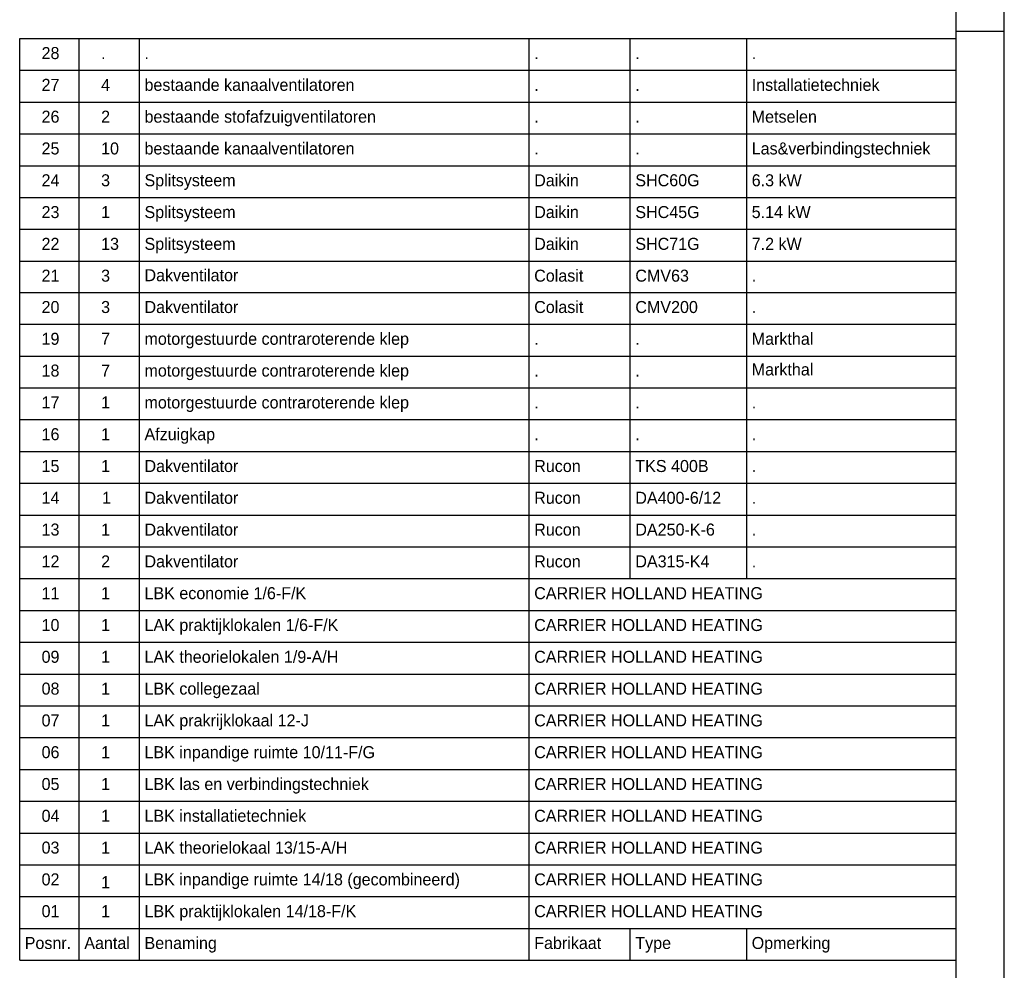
# Model space of a CAD drawing. Extents: x -490 to 1189, y 0 to 841.
# Tile 25 of 28: x 984 to 1189, y 102 to 300. Entities that reach past the tile are written whole.
import ezdxf

# ---------------------------------------------------------------- set-up
doc = ezdxf.new("R2010")
doc.units = 0
doc.linetypes.add('2322107', pattern=[2000, 1000, 1000])
for name, color, linetype in [('00KAD070', 5, 'CONTINUOUS'), ('WL$1----', 3, 'CONTINUOUS'), ('WM561---', 1, 'CONTINUOUS')]:
    doc.layers.add(name, color=color, linetype=linetype)
doc.styles.add('BURO-025', font='BUROFONT.shx', dxfattribs={"height": 2.5})

msp = doc.modelspace()

# ---------------------------------------------------------------- linework, layer by layer
at = {"layer": '00KAD070', "linetype": 'CONTINUOUS'}
msp.add_line((1179, 10), (1179, 831), dxfattribs=at)
at = {"layer": 'WL$1----', "color": 3}
for p, q in [((1189, 0), (1189, 841)), ((1179, 297.36), (1189, 297.36))]:
    msp.add_line(p, q, dxfattribs=at)
at = {"layer": 'WM561---', "linetype": '2322107'}
for p, q in [((984.25, 295.82), (1179, 295.82)), ((984.25, 289.2), (984.25, 295.82)), ((996.64, 289.2), (996.64, 295.82)), ((1009.16, 289.2), (1009.16, 295.82)), ((1090.2, 289.2), (1090.2, 295.82)), ((1111.22, 289.2), (1111.22, 295.82)), ((1135.43, 289.2), (1135.43, 295.82)), ((984.25, 289.2), (1179, 289.2)), ((984.25, 282.59), (984.25, 289.2)), ((996.64, 282.59), (996.64, 289.2)), ((1009.16, 282.59), (1009.16, 289.2)), ((1090.2, 282.59), (1090.2, 289.2)), ((1111.22, 282.59), (1111.22, 289.2)), ((1135.43, 282.59), (1135.43, 289.2)), ((984.25, 282.59), (1179, 282.59)), ((984.25, 275.98), (984.25, 282.59)), ((996.64, 275.98), (996.64, 282.59)), ((1009.16, 275.98), (1009.16, 282.59)), ((1090.2, 275.98), (1090.2, 282.59)), ((1111.22, 275.98), (1111.22, 282.59)), ((1135.43, 275.98), (1135.43, 282.59)), ((984.25, 275.98), (1179, 275.98)), ((984.25, 269.36), (984.25, 275.98)), ((996.64, 269.36), (996.64, 275.98)), ((1009.16, 269.36), (1009.16, 275.98)), ((1090.2, 269.36), (1090.2, 275.98)), ((1111.22, 269.36), (1111.22, 275.98)), ((1135.43, 269.36), (1135.43, 275.98)), ((984.25, 269.36), (1179, 269.36)), ((984.25, 262.75), (984.25, 269.36)), ((996.64, 262.75), (996.64, 269.36)), ((1009.16, 262.75), (1009.16, 269.36)), ((1090.2, 262.75), (1090.2, 269.36)), ((1111.22, 262.75), (1111.22, 269.36)), ((1135.43, 262.75), (1135.43, 269.36)), ((984.25, 256.13), (984.25, 262.75)), ((984.25, 262.75), (1179, 262.75)), ((996.64, 256.13), (996.64, 262.75)), ((1009.16, 256.13), (1009.16, 262.75)), ((1090.2, 256.13), (1090.2, 262.75)), ((1111.22, 256.13), (1111.22, 262.75)), ((1135.43, 256.13), (1135.43, 262.75)), ((984.25, 256.13), (1179, 256.13)), ((984.25, 241.76), (984.25, 256.13)), ((996.64, 249.52), (996.64, 256.13)), ((1009.16, 249.52), (1009.16, 256.13)), ((1090.2, 249.52), (1090.2, 256.13)), ((1111.22, 249.52), (1111.22, 256.13)), ((1135.43, 249.52), (1135.43, 256.13)), ((1090.2, 236.39), (1090.2, 251.89)), ((996.64, 236.39), (996.64, 249.9)), ((1111.22, 236.39), (1111.22, 250.45)), ((1135.43, 236.39), (1135.43, 250.88)), ((984.25, 249.52), (1179, 249.52)), ((1009.16, 236.39), (1009.16, 249.75)), ((984.25, 243), (1179, 243)), ((984.25, 236.39), (984.25, 243)), ((984.25, 236.39), (1179, 236.39)), ((984.25, 229.77), (984.25, 236.39)), ((996.64, 229.77), (996.64, 236.39)), ((1009.16, 229.77), (1009.16, 236.39)), ((1090.2, 229.77), (1090.2, 236.39)), ((1111.22, 229.77), (1111.22, 236.39)), ((1135.43, 229.77), (1135.43, 236.39)), ((984.25, 229.77), (1179, 229.77)), ((984.25, 223.16), (984.25, 229.77)), ((996.64, 223.16), (996.64, 229.77)), ((1009.16, 223.16), (1009.16, 229.77)), ((1090.2, 223.16), (1090.2, 229.77)), ((1111.22, 223.16), (1111.22, 229.77)), ((1135.43, 223.16), (1135.43, 229.77)), ((984.25, 223.16), (1179, 223.16)), ((984.25, 216.55), (984.25, 223.16)), ((996.64, 216.55), (996.64, 223.16)), ((1009.16, 216.55), (1009.16, 223.16)), ((1090.2, 216.55), (1090.2, 223.16)), ((1111.22, 216.55), (1111.22, 223.16)), ((1135.43, 216.55), (1135.43, 223.16)), ((984.25, 216.55), (1179, 216.55)), ((984.25, 209.93), (984.25, 216.55)), ((996.64, 209.93), (996.64, 216.55)), ((1009.16, 209.93), (1009.16, 216.55)), ((1090.2, 209.93), (1090.2, 216.55)), ((1111.22, 209.93), (1111.22, 216.55)), ((1135.43, 209.93), (1135.43, 216.55)), ((984.25, 209.93), (1179, 209.93)), ((984.25, 203.32), (984.25, 209.93)), ((996.64, 203.32), (996.64, 209.93)), ((1009.16, 203.32), (1009.16, 209.93)), ((1090.2, 203.32), (1090.2, 209.93)), ((1111.22, 203.32), (1111.22, 209.93)), ((1135.43, 203.32), (1135.43, 209.93)), ((984.25, 203.32), (1179, 203.32)), ((984.25, 196.7), (984.25, 203.32)), ((996.64, 196.7), (996.64, 203.32)), ((1009.16, 196.7), (1009.16, 203.32)), ((1090.2, 196.7), (1090.2, 203.32)), ((1111.22, 196.7), (1111.22, 203.32)), ((1135.43, 196.7), (1135.43, 203.32)), ((984.25, 196.7), (1179, 196.7)), ((984.25, 190.09), (984.25, 196.7)), ((996.64, 190.09), (996.64, 196.7)), ((1009.16, 190.09), (1009.16, 196.7)), ((1090.2, 190.09), (1090.2, 196.7)), ((1111.22, 190.09), (1111.22, 196.7)), ((1135.43, 190.09), (1135.43, 196.7)), ((984.25, 190.09), (1179, 190.09)), ((984.25, 183.48), (984.25, 190.09)), ((996.64, 183.48), (996.64, 190.09)), ((1009.16, 183.48), (1009.16, 190.09)), ((1090.2, 183.48), (1090.2, 190.09)), ((1111.22, 183.48), (1111.22, 190.09)), ((1135.43, 183.48), (1135.43, 190.09)), ((984.25, 183.48), (1179, 183.48)), ((984.25, 176.86), (984.25, 183.48)), ((996.64, 176.86), (996.64, 183.48)), ((1009.16, 176.86), (1009.16, 183.48)), ((1090.2, 176.86), (1090.2, 183.48)), ((984.25, 176.86), (1179, 176.86)), ((984.25, 170.25), (984.25, 176.86)), ((996.64, 170.25), (996.64, 176.86)), ((1009.16, 170.25), (1009.16, 176.86)), ((1090.2, 170.25), (1090.2, 176.86)), ((984.25, 170.25), (1179, 170.25)), ((984.25, 163.63), (984.25, 170.25)), ((996.64, 163.63), (996.64, 170.25)), ((1009.16, 163.63), (1009.16, 170.25)), ((1090.2, 163.63), (1090.2, 170.25)), ((984.25, 163.63), (1179, 163.63)), ((984.25, 157.02), (984.25, 163.63)), ((996.64, 157.02), (996.64, 163.63)), ((1009.16, 157.02), (1009.16, 163.63)), ((1090.2, 157.02), (1090.2, 163.63)), ((984.25, 157.02), (1179, 157.02)), ((984.25, 150.4), (984.25, 157.02)), ((996.64, 150.4), (996.64, 157.02)), ((1009.16, 150.4), (1009.16, 157.02)), ((1090.2, 150.4), (1090.2, 157.02)), ((984.25, 150.4), (1179, 150.4)), ((984.25, 143.79), (984.25, 150.4)), ((996.64, 143.79), (996.64, 150.4)), ((1009.16, 143.79), (1009.16, 150.4)), ((1090.2, 143.79), (1090.2, 150.4)), ((984.25, 143.79), (1179, 143.79)), ((984.25, 137.18), (984.25, 143.79)), ((996.64, 137.18), (996.64, 143.79)), ((1009.16, 137.18), (1009.16, 143.79)), ((1090.2, 137.18), (1090.2, 143.79)), ((984.25, 137.18), (1179, 137.18)), ((984.25, 130.56), (984.25, 137.18)), ((996.64, 130.56), (996.64, 137.18)), ((1009.16, 130.56), (1009.16, 137.18)), ((1090.2, 130.56), (1090.2, 137.18)), ((984.25, 130.56), (1179, 130.56)), ((984.25, 123.95), (984.25, 130.56)), ((996.64, 123.95), (996.64, 130.56)), ((1009.16, 123.95), (1009.16, 130.56)), ((1090.2, 123.95), (1090.2, 130.56)), ((984.25, 123.95), (1179, 123.95)), ((984.25, 117.33), (984.25, 123.95)), ((996.64, 117.33), (996.64, 123.95)), ((1009.16, 117.33), (1009.16, 123.95)), ((1090.2, 117.33), (1090.2, 123.95)), ((984.25, 117.33), (1179, 117.33)), ((984.25, 110.72), (984.25, 117.33)), ((996.64, 110.72), (996.64, 117.33)), ((1009.16, 110.72), (1009.16, 117.33)), ((1090.2, 110.72), (1090.2, 117.33)), ((984.25, 110.72), (1179, 110.72)), ((984.25, 104.11), (984.25, 110.72)), ((996.64, 104.11), (996.64, 110.72)), ((1009.16, 104.11), (1009.16, 110.72)), ((1090.2, 104.11), (1090.2, 110.72)), ((1111.22, 104.11), (1111.22, 110.72)), ((1135.43, 104.11), (1135.43, 110.72)), ((984.25, 104.11), (1179, 104.11))]:
    msp.add_line(p, q, dxfattribs=at)

# ---------------------------------------------------------------- texts
at = {"layer": 'WM561---', "color": 140, "linetype": '2322107', "style": 'BURO-025'}
for s, p in [('28', (988.8, 291.54)), ('.', (1001.18, 291.54)), ('.', (1010.2, 291.54)), ('.', (1091.24, 291.54)), ('.', (1112.27, 291.54)), ('.', (1136.47, 291.54)), ('27', (988.8, 284.93)), ('4', (1001.18, 284.93)), ('bestaande kanaalventilatoren', (1010.2, 284.93)), ('Installatietechniek', (1136.47, 284.93)), ('.', (1091.24, 284.93)), ('.', (1112.27, 284.93)), ('26', (988.8, 278.31)), ('2', (1001.18, 278.31)), ('bestaande stofafzuigventilatoren', (1010.2, 278.31)), ('Metselen', (1136.47, 278.31)), ('.', (1091.24, 278.31)), ('.', (1112.27, 278.31)), ('bestaande kanaalventilatoren', (1010.2, 271.7)), ('Las&verbindingstechniek', (1136.47, 271.7)), ('25', (988.8, 271.7)), ('10', (1001.18, 271.7)), ('.', (1091.24, 271.7)), ('.', (1112.27, 271.7)), ('24', (988.8, 265.08)), ('3', (1001.18, 265.08)), ('Splitsysteem', (1010.2, 265.08)), ('Daikin', (1091.24, 265.08)), ('SHC60G', (1112.27, 265.08)), ('6.3 kW', (1136.47, 265.08)), ('23', (988.8, 258.47)), ('1', (1001.18, 258.47)), ('Splitsysteem', (1010.2, 258.47)), ('Daikin', (1091.24, 258.47)), ('SHC45G', (1112.27, 258.47)), ('5.14 kW', (1136.47, 258.47)), ('22', (988.8, 251.86)), ('13', (1001.18, 251.86)), ('Splitsysteem', (1010.2, 251.86)), ('Daikin', (1091.24, 251.86)), ('SHC71G', (1112.27, 251.86)), ('7.2 kW', (1136.47, 251.86)), ('21', (988.8, 245.24)), ('3', (1001.18, 245.24)), ('Dakventilator', (1010.2, 245.34)), ('Colasit', (1091.24, 245.24)), ('CMV63', (1112.27, 245.24)), ('.', (1136.47, 245.24)), ('20', (988.8, 238.72)), ('3', (1001.18, 238.72)), ('Dakventilator', (1010.2, 238.72)), ('Colasit', (1091.24, 238.72)), ('CMV200', (1112.27, 238.72)), ('.', (1136.47, 238.72)), ('19', (988.8, 232.11)), ('7', (1001.18, 232.11)), ('motorgestuurde contraroterende klep', (1010.2, 232.11)), ('Markthal', (1136.47, 232.11)), ('.', (1091.24, 232.11)), ('.', (1112.27, 232.11)), ('18', (988.8, 225.5)), ('7', (1001.18, 225.5)), ('motorgestuurde contraroterende klep', (1010.2, 225.5)), ('Markthal', (1136.47, 225.73)), ('.', (1091.24, 225.5)), ('.', (1112.27, 225.5)), ('17', (988.8, 218.88)), ('1', (1001.18, 218.88)), ('motorgestuurde contraroterende klep', (1010.2, 218.88)), ('.', (1091.24, 218.88)), ('.', (1112.27, 218.88)), ('.', (1136.47, 218.88)), ('Afzuigkap', (1010.2, 212.27)), ('16', (988.8, 212.27)), ('1', (1001.18, 212.27)), ('.', (1091.24, 212.27)), ('.', (1112.27, 212.27)), ('.', (1136.47, 212.27)), ('15', (988.8, 205.65)), ('1', (1001.18, 205.65)), ('Dakventilator', (1010.2, 205.65)), ('Rucon', (1091.24, 205.65)), ('TKS 400B', (1112.27, 205.65)), ('.', (1136.47, 205.65)), ('14', (988.8, 199.04)), ('1', (1001.37, 199.04)), ('Dakventilator', (1010.2, 199.04)), ('Rucon', (1091.24, 199.04)), ('DA400-6/12', (1112.27, 199.04)), ('.', (1136.47, 199.04)), ('13', (988.8, 192.43)), ('1', (1001.18, 192.43)), ('Dakventilator', (1010.2, 192.43)), ('Rucon', (1091.24, 192.43)), ('DA250-K-6', (1112.27, 192.43)), ('.', (1136.47, 192.43)), ('Dakventilator', (1010.2, 185.81)), ('12', (988.8, 185.81)), ('2', (1001.18, 185.81)), ('Rucon', (1091.24, 185.81)), ('DA315-K4', (1112.27, 185.81)), ('.', (1136.47, 185.81)), ('11', (988.8, 179.2)), ('1', (1001.18, 179.2)), ('LBK economie 1/6-F/K', (1010.2, 179.2)), ('CARRIER HOLLAND HEATING', (1091.24, 179.2)), ('10', (988.8, 172.58)), ('1', (1001.18, 172.58)), ('LAK praktijklokalen 1/6-F/K', (1010.2, 172.58)), ('CARRIER HOLLAND HEATING', (1091.24, 172.58)), ('09', (988.8, 165.97)), ('1', (1001.18, 165.97)), ('LAK theorielokalen 1/9-A/H', (1010.2, 165.97)), ('CARRIER HOLLAND HEATING', (1091.24, 165.97)), ('08', (988.8, 159.35)), ('1', (1001.18, 159.35)), ('LBK collegezaal', (1010.2, 159.35)), ('CARRIER HOLLAND HEATING', (1091.24, 159.35)), ('07', (988.8, 152.74)), ('1', (1001.18, 152.74)), ('LAK prakrijklokaal 12-J', (1010.2, 152.74)), ('CARRIER HOLLAND HEATING', (1091.24, 152.74)), ('06', (988.8, 146.13)), ('1', (1001.18, 146.13)), ('LBK inpandige ruimte 10/11-F/G', (1010.2, 146.13)), ('CARRIER HOLLAND HEATING', (1091.24, 146.13)), ('05', (988.8, 139.51)), ('1', (1001.18, 139.51)), ('LBK las en verbindingstechniek', (1010.2, 139.51)), ('CARRIER HOLLAND HEATING', (1091.24, 139.51)), ('04', (988.8, 132.9)), ('1', (1001.18, 132.9)), ('LBK installatietechniek', (1010.2, 132.9)), ('CARRIER HOLLAND HEATING', (1091.24, 132.9)), ('LAK theorielokaal 13/15-A/H', (1010.2, 126.28)), ('03', (988.8, 126.28)), ('1', (1001.18, 126.28)), ('CARRIER HOLLAND HEATING', (1091.24, 126.28)), ('02', (988.8, 119.67)), ('1', (1001.18, 119.09)), ('LBK inpandige ruimte 14/18 (gecombineerd)', (1010.2, 119.67)), ('CARRIER HOLLAND HEATING', (1091.24, 119.67)), ('01', (988.8, 113.06)), ('1', (1001.18, 113.06)), ('LBK praktijklokalen 14/18-F/K', (1010.2, 113.06)), ('CARRIER HOLLAND HEATING', (1091.24, 113.06)), ('Posnr.', (985.29, 106.44)), ('Aantal', (997.68, 106.44)), ('Benaming', (1010.2, 106.44)), ('Fabrikaat', (1091.24, 106.44)), ('Type', (1112.27, 106.44)), ('Opmerking', (1136.47, 106.44))]:
    msp.add_text(s, height=2.5, dxfattribs=at).set_placement(p)

doc.saveas('drawing.dxf')
